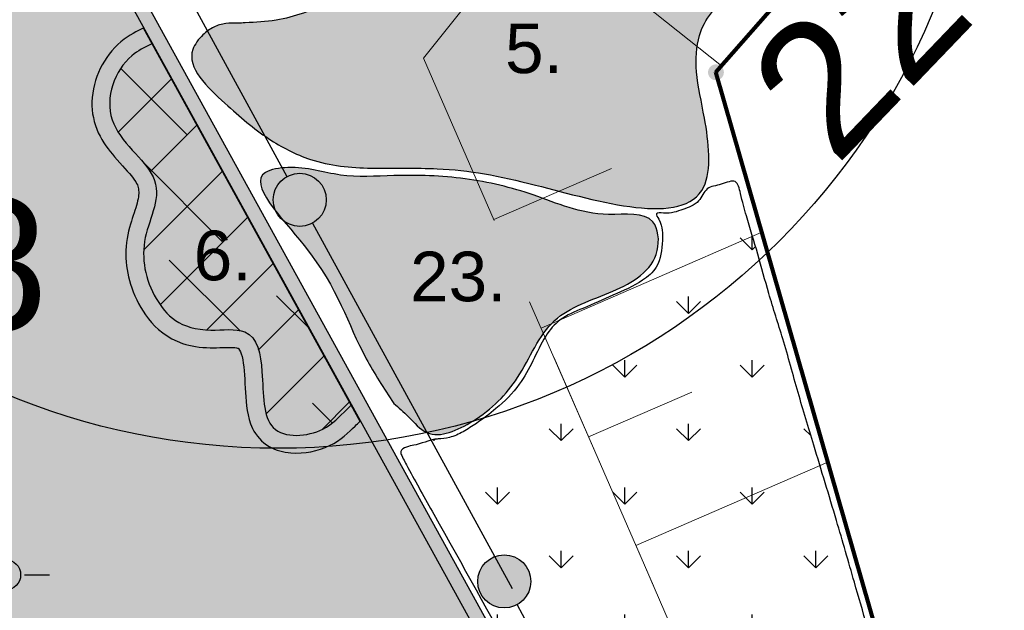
# Model space of a CAD drawing. Extents: x 5491059 to 5491327, y 5912942 to 5913063.
# Tile 21 of 49: x 5491200.55 to 5491206.11, y 5912993 to 5912996.34. Entities that reach past the tile are written whole.
import ezdxf

# ---------------------------------------------------------------- set-up
doc = ezdxf.new("R2010")
doc.units = 0
doc.linetypes.add('ACAD_ISO10W100', pattern=[18, 12, -3, 0, -3])
doc.linetypes.add('PRZER2-1', pattern=[1.5, 1, -0.5])
doc.layers.get('0').update_dxf_attribs({"linetype": 'CONTINUOUS'})
for name, color, linetype in [('AK_faszyna', 7, 'CONTINUOUS'), ('AK_mała architektura', 7, 'CONTINUOUS'), ('AK_nawierzchnie', 21, 'CONTINUOUS'), ('AK_ogordzenie', 7, 'CONTINUOUS'), ('AK_rośliny', 7, 'CONTINUOUS')]:
    doc.layers.add(name, color=color, linetype=linetype)
for name, color, linetype, lineweight in [('GSPWPN', 7, 'CONTINUOUS', 13), ('GSPWPN_O', 7, 'CONTINUOUS', 13), ('GSSWWS', 141, 'CONTINUOUS', 18), ('GSSZSN', 7, 'CONTINUOUS', 18)]:
    doc.layers.add(name, color=color, linetype=linetype, lineweight=lineweight)
doc.styles.add('Arial', font='arial.ttf')
doc.styles.get("Standard").update_dxf_attribs({"font": 'txt.shx'})
doc.linetypes.add('OGRODZENIE2', pattern='A,6.35,-2.54,[132,ltypeshp.shx,S=2.54,R=0,X=-2.54,Y=0],-2.54,25.4', length=36.83)

# ---------------------------------------------------------------- blocks, each defined once
blk = doc.blocks.new('D_GSPWPN1')
blk.add_hatch(color=0).paths.add_polyline_path([(-0.045, 0), (-0.043467, -0.011647), (-0.038971, -0.0225), (-0.03182, -0.03182), (-0.0225, -0.038971), (-0.011647, -0.043467), (0, -0.045), (0.011647, -0.043467), (0.0225, -0.038971), (0.03182, -0.03182), (0.038971, -0.0225), (0.043467, -0.011647), (0.045, 0), (0.043467, 0.011647), (0.038971, 0.0225), (0.03182, 0.03182), (0.0225, 0.038971), (0.011647, 0.043467), (0, 0.045), (-0.011647, 0.043467), (-0.0225, 0.038971), (-0.03182, 0.03182), (-0.038971, 0.0225), (-0.043467, 0.011647)])
blk = doc.blocks.new('1-flat-1')
at = {"layer": 'AK_nawierzchnie', "linetype": 'Continuous', "lineweight": -3, "true_color": 0xc7c8ca, "transparency": 33554534}
h = blk.add_hatch(color=9, dxfattribs=at)
h.dxf.hatch_style = 1
h.paths.add_polyline_path([(5491295.9612, 5913015.6875), (5491295.8796, 5913015.7342), (5491283.2886, 5913009.2468, 0.339514), (5491283.1534, 5913008.5809), (5491283.6667, 5913007.6484), (5491283.7332, 5913007.6933), (5491283.2253, 5913008.616, -0.339514), (5491283.3411, 5913009.1865)])
h.paths.add_polyline_path([(5491294.8079, 5913016.3478), (5491294.7264, 5913016.3944), (5491282.0106, 5913009.8416, 0.334526), (5491281.1458, 5913006.8458), (5491281.5065, 5913006.1922), (5491281.5731, 5913006.2371), (5491281.2158, 5913006.8845, -0.331158), (5491282.0473, 5913009.7705)])
h.paths.add_polyline_path([(5491283.7332, 5913007.6933), (5491283.6667, 5913007.6484), (5491286.7956, 5913001.9641), (5491286.8675, 5913001.9992)])
h.paths.add_polyline_path([(5491281.5731, 5913006.2371), (5491281.5065, 5913006.1922), (5491284.4667, 5913000.8296), (5491284.5387, 5913000.8647)])
at = {"layer": 'AK_nawierzchnie', "linetype": 'Continuous', "lineweight": -3, "transparency": 33554534}
h = blk.add_hatch(color=254, dxfattribs=at)
h.dxf.hatch_style = 1
h.paths.add_polyline_path([(5491295.8296, 5913015.6948), (5491294.7613, 5913016.3237), (5491283.6114, 5913010.5767), (5491284.7753, 5913010.0112)])
h.paths.add_polyline_path([(5491283.1534, 5913008.5809, -0.339514), (5491283.2886, 5913009.2468), (5491284.7753, 5913010.0112), (5491283.6114, 5913010.5767), (5491282.0473, 5913009.7705, 0.331158), (5491281.2158, 5913006.8845), (5491281.9014, 5913005.6424), (5491284.1049, 5913006.8524)])
h.paths.add_polyline_path([(5491284.1049, 5913006.8524), (5491281.9014, 5913005.6424), (5491287.5028, 5912995.4948, 0.411705), (5491288.8552, 5912995.1024), (5491289.2943, 5912995.3415, 0.416845), (5491289.6899, 5912996.7059)])
at = {"layer": 'AK_nawierzchnie', "color": 18, "linetype": 'Continuous', "lineweight": -3, "true_color": 0x000000}
for p, q in [((5491289.7643, 5912996.7366), (5491283.2253, 5913008.616)), ((5491289.6942, 5912996.698), (5491283.1534, 5913008.5809))]:
    blk.add_line(p, q, dxfattribs=at)
blk = doc.blocks.new('4')
at = {"linetype": 'Continuous', "lineweight": -3, "true_color": 0xc7c8ca, "transparency": 33554534}
h = blk.add_hatch(color=9, dxfattribs=at)
h.dxf.hatch_style = 1
edge = h.paths.add_edge_path()
edge.add_spline(control_points=[(5491201.6164, 5912994.4845), (5491201.6196, 5912994.4844), (5491201.6228, 5912994.4843), (5491201.676, 5912994.4836), (5491201.7233, 5912994.4878), (5491201.7705, 5912994.4851), (5491201.7814, 5912994.4822), (5491201.7863, 5912994.4802), (5491201.7872, 5912994.4805), (5491201.7983, 5912994.4611), (5491201.8052, 5912994.4418), (5491201.8193, 5912994.3669), (5491201.8213, 5912994.2988), (5491201.8295, 5912994.165), (5491201.8335, 5912994.0968), (5491201.8842, 5912993.9893), (5491201.9188, 5912993.9495), (5491201.9981, 5912993.9038), (5491202.0402, 5912993.8941), (5491202.1587, 5912993.8847), (5491202.2343, 5912993.9008), (5491202.3653, 5912993.9629), (5491202.4089, 5912994.0073), (5491202.453, 5912994.0508), (5491202.4614, 5912994.0588), (5491202.4709, 5912994.0677)], knot_values=[2.175183, 2.175183, 2.175183, 2.175183, 2.181361, 2.181361, 2.276103, 2.276103, 2.327031, 2.327031, 2.400263, 2.400263, 2.473495, 2.473495, 2.615523, 2.615523, 2.757551, 2.757551, 2.840503, 2.840503, 2.923456, 2.923456, 3.080851, 3.080851, 3.238246, 3.238246, 3.279735, 3.279735, 3.279735, 3.279735], degree=3, periodic=0)
edge.add_line((5491202.4709, 5912994.0677), (5491202.4207, 5912994.159))
edge.add_spline(control_points=[(5491202.4207, 5912994.159), (5491202.4101, 5912994.1479), (5491202.3581, 5912994.1002), (5491202.2659, 5912993.9902), (5491201.916, 5912993.9594), (5491201.933, 5912994.3225), (5491201.8829, 5912994.6101), (5491201.6725, 5912994.5806), (5491201.5945, 5912994.5855), (5491201.5778, 5912994.5874)], knot_values=[2.142101, 2.142101, 2.142101, 2.142101, 2.167398, 2.354185, 2.635376, 2.905196, 3.113745, 3.25687, 3.298617, 3.298617, 3.298617, 3.298617], degree=3, periodic=0)
edge.add_spline(control_points=[(5491201.5778, 5912994.5874), (5491201.44, 5912994.6036), (5491201.2792, 5912994.7765), (5491201.2111, 5912995.1066), (5491201.421, 5912995.4369), (5491200.9755, 5912995.7411), (5491201.1057, 5912996.1033), (5491201.2556, 5912996.1814), (5491201.2966, 5912996.2015)], knot_values=[0.017514, 0.017514, 0.017514, 0.017514, 0.363573, 0.810428, 1.252006, 1.635719, 2.013668, 2.142101, 2.142101, 2.142101, 2.142101], degree=3, periodic=0)
edge.add_line((5491201.2966, 5912996.2015), (5491201.2484, 5912996.2891))
edge.add_spline(control_points=[(5491201.2484, 5912996.2891), (5491201.2179, 5912996.2745), (5491201.1697, 5912996.2512), (5491201.0737, 5912996.1717), (5491201.0343, 5912996.1192), (5491200.9782, 5912996.0033), (5491200.9612, 5912995.9394), (5491200.9577, 5912995.8146), (5491200.9701, 5912995.7519), (5491201.0204, 5912995.6452), (5491201.0543, 5912995.6015), (5491201.1276, 5912995.5154), (5491201.1673, 5912995.4747), (5491201.2157, 5912995.4103), (5491201.221, 5912995.3949), (5491201.2248, 5912995.3519), (5491201.2204, 5912995.3236), (5491201.2001, 5912995.2527), (5491201.1845, 5912995.2114), (5491201.1567, 5912995.11), (5491201.1488, 5912995.0489), (5491201.1537, 5912994.9333), (5491201.1652, 5912994.8766), (5491201.2057, 5912994.7616), (5491201.2339, 5912994.705), (5491201.3215, 5912994.5917), (5491201.3853, 5912994.5378), (5491201.5146, 5912994.4944), (5491201.563, 5912994.486), (5491201.6164, 5912994.4845)], knot_values=[0.007442, 0.007442, 0.007442, 0.007442, 0.142913, 0.142913, 0.285826, 0.285826, 0.428739, 0.428739, 0.555865, 0.555865, 0.68299, 0.68299, 0.839563, 0.839563, 0.996137, 0.996137, 1.15271, 1.15271, 1.309283, 1.309283, 1.489434, 1.489434, 1.669585, 1.669585, 1.871265, 1.871265, 2.072946, 2.072946, 2.175183, 2.175183, 2.175183, 2.175183], degree=3, periodic=0)
at = {"linetype": 'Continuous', "lineweight": -3, "transparency": 33554534}
h = blk.add_hatch(color=253, dxfattribs=at)
h.dxf.hatch_style = 1
edge = h.paths.add_edge_path()
edge.add_spline(control_points=[(5491201.2966, 5912996.2015), (5491201.2556, 5912996.1814), (5491201.1057, 5912996.1033), (5491200.9755, 5912995.7411), (5491201.421, 5912995.4369), (5491201.2111, 5912995.1066), (5491201.2792, 5912994.7765), (5491201.44, 5912994.6036), (5491201.5778, 5912994.5874)], knot_values=[0.017514, 0.017514, 0.017514, 0.017514, 0.145947, 0.523896, 0.907609, 1.349187, 1.796042, 2.142101, 2.142101, 2.142101, 2.142101], degree=3, periodic=0)
edge.add_spline(control_points=[(5491201.5778, 5912994.5874), (5491201.5945, 5912994.5855), (5491201.6725, 5912994.5806), (5491201.8829, 5912994.6101), (5491201.933, 5912994.3225), (5491201.916, 5912993.9594), (5491202.2659, 5912993.9902), (5491202.3581, 5912994.1002), (5491202.4101, 5912994.1479), (5491202.4207, 5912994.159)], knot_values=[2.142101, 2.142101, 2.142101, 2.142101, 2.183848, 2.326973, 2.535522, 2.805342, 3.086533, 3.27332, 3.298617, 3.298617, 3.298617, 3.298617], degree=3, periodic=0)
edge.add_line((5491202.4207, 5912994.159), (5491201.2966, 5912996.2015))
at = {"linetype": 'Continuous', "lineweight": -3, "transparency": 33554610}
h = blk.add_hatch(dxfattribs=at)
h.set_pattern_fill('ANSI38', color=253, scale=0.09)
h.set_pattern_definition([(45, (5491201.6981, 5912995.08046), (-0.202056, 0.202056), []), (135, (5491201.6981, 5912995.08046), (-0.60617, 0.202056), [0.71437, -0.42862])])
edge = h.paths.add_edge_path()
edge.add_spline(control_points=[(5491201.2966, 5912996.2015), (5491201.2556, 5912996.1814), (5491201.1057, 5912996.1033), (5491200.9755, 5912995.7411), (5491201.421, 5912995.4369), (5491201.2111, 5912995.1066), (5491201.2792, 5912994.7765), (5491201.44, 5912994.6036), (5491201.5778, 5912994.5874)], knot_values=[0.017514, 0.017514, 0.017514, 0.017514, 0.145947, 0.523896, 0.907609, 1.349187, 1.796042, 2.142101, 2.142101, 2.142101, 2.142101], degree=3, periodic=0)
edge.add_spline(control_points=[(5491201.5778, 5912994.5874), (5491201.5945, 5912994.5855), (5491201.6725, 5912994.5806), (5491201.8829, 5912994.6101), (5491201.933, 5912994.3225), (5491201.916, 5912993.9594), (5491202.2659, 5912993.9902), (5491202.3581, 5912994.1002), (5491202.4101, 5912994.1479), (5491202.4207, 5912994.159)], knot_values=[2.142101, 2.142101, 2.142101, 2.142101, 2.183848, 2.326973, 2.535522, 2.805342, 3.086533, 3.27332, 3.298617, 3.298617, 3.298617, 3.298617], degree=3, periodic=0)
edge.add_line((5491202.4207, 5912994.159), (5491201.2966, 5912996.2015))
at = {"color": 7, "linetype": 'Continuous', "lineweight": 0}
blk.add_line((5491202.4709, 5912994.0677), (5491201.2484, 5912996.2891), dxfattribs=at)
at = {"linetype": 'Continuous', "lineweight": -3}
for points, knots in [([(5491201.2484, 5912996.2891), (5491201.2179, 5912996.2745), (5491201.1697, 5912996.2512), (5491201.0737, 5912996.1717), (5491201.0343, 5912996.1192), (5491200.9782, 5912996.0033), (5491200.9612, 5912995.9394), (5491200.9577, 5912995.8146), (5491200.9701, 5912995.7519), (5491201.0204, 5912995.6452), (5491201.0543, 5912995.6015), (5491201.1276, 5912995.5154), (5491201.1673, 5912995.4747), (5491201.2157, 5912995.4103), (5491201.221, 5912995.3949), (5491201.2248, 5912995.3519), (5491201.2204, 5912995.3236), (5491201.2001, 5912995.2527), (5491201.1845, 5912995.2114), (5491201.1567, 5912995.11), (5491201.1488, 5912995.0489), (5491201.1537, 5912994.9333), (5491201.1652, 5912994.8766), (5491201.2057, 5912994.7616), (5491201.2339, 5912994.705), (5491201.3215, 5912994.5917), (5491201.3853, 5912994.5378), (5491201.5172, 5912994.4935), (5491201.5689, 5912994.485), (5491201.676, 5912994.4836), (5491201.7233, 5912994.4878), (5491201.7705, 5912994.4851), (5491201.7814, 5912994.4822), (5491201.7863, 5912994.4802), (5491201.7872, 5912994.4805), (5491201.7983, 5912994.4611), (5491201.8052, 5912994.4418), (5491201.8193, 5912994.3669), (5491201.8213, 5912994.2988), (5491201.8295, 5912994.165), (5491201.8335, 5912994.0968), (5491201.8842, 5912993.9893), (5491201.9188, 5912993.9495), (5491201.9981, 5912993.9038), (5491202.0402, 5912993.8941), (5491202.1587, 5912993.8847), (5491202.2343, 5912993.9008), (5491202.3653, 5912993.9629), (5491202.4089, 5912994.0073), (5491202.453, 5912994.0508), (5491202.4615, 5912994.0588), (5491202.4711, 5912994.0678)], [0.007442, 0.007442, 0.007442, 0.007442, 0.142913, 0.142913, 0.285826, 0.285826, 0.428739, 0.428739, 0.555865, 0.555865, 0.68299, 0.68299, 0.839563, 0.839563, 0.996137, 0.996137, 1.15271, 1.15271, 1.309283, 1.309283, 1.489434, 1.489434, 1.669585, 1.669585, 1.871265, 1.871265, 2.072946, 2.072946, 2.181361, 2.181361, 2.276103, 2.276103, 2.327031, 2.327031, 2.400263, 2.400263, 2.473495, 2.473495, 2.615523, 2.615523, 2.757551, 2.757551, 2.840503, 2.840503, 2.923456, 2.923456, 3.080851, 3.080851, 3.238246, 3.238246, 3.279924, 3.279924, 3.279924, 3.279924]), ([(5491201.2966, 5912996.2016), (5491201.2557, 5912996.1814), (5491201.1057, 5912996.1033), (5491200.9755, 5912995.7411), (5491201.421, 5912995.4369), (5491201.2111, 5912995.1066), (5491201.2815, 5912994.7654), (5491201.4874, 5912994.5547), (5491201.8829, 5912994.6101), (5491201.933, 5912994.3225), (5491201.916, 5912993.9594), (5491202.2659, 5912993.9902), (5491202.3581, 5912994.1002), (5491202.4102, 5912994.1479), (5491202.4209, 5912994.1592)], [0.017473, 0.017473, 0.017473, 0.017473, 0.145947, 0.523896, 0.907609, 1.349187, 1.796042, 2.183848, 2.326973, 2.535522, 2.805342, 3.086533, 3.27332, 3.298765, 3.298765, 3.298765, 3.298765])]:
    blk.add_open_spline(points, degree=3, knots=knots, dxfattribs=at)
blk = doc.blocks.new('3')
blk.add_circle((5491286.5479, 5913013.7819), 4)
blk = doc.blocks.new('latarnia')
at = {"layer": 'AK_mała architektura', "color": 18, "linetype": 'Continuous', "lineweight": -3, "true_color": 0x000000}
for p, q in [((5491198.2711, 5912989.5598), (5491198.2711, 5912989.7009)), ((5491198.1646, 5912989.4533), (5491198.0236, 5912989.4533)), ((5491198.3776, 5912989.4533), (5491198.5186, 5912989.4533)), ((5491198.2711, 5912989.3469), (5491198.2711, 5912989.2058))]:
    blk.add_line(p, q, dxfattribs=at)
blk.add_circle((5491198.2711, 5912989.4533), 0.0857, dxfattribs=at)

msp = doc.modelspace()

# ---------------------------------------------------------------- hatches: boundary and pattern name
at = {"layer": 'AK_ogordzenie', "linetype": 'Continuous', "lineweight": -3, "true_color": 0x6a473c, "transparency": 33554597}
h = msp.add_hatch(color=17, dxfattribs=at)
h.dxf.hatch_style = 1
edge = h.paths.add_edge_path()
edge.add_arc((5491202.13158, 5912995.31974), 0.15, 91.75641, 451.75641)
h = msp.add_hatch(color=17, dxfattribs=at)
h.dxf.hatch_style = 1
edge = h.paths.add_edge_path()
edge.add_arc((5491203.28566, 5912993.1646), 0.15, 91.75641, 451.75641)
at = {"layer": 'AK_rośliny', "linetype": 'Continuous', "lineweight": -3, "true_color": 0x2f6339, "transparency": 33554534}
h = msp.add_hatch(dxfattribs=at)
h.set_pattern_fill('ANSI38', color=119, scale=0.09)
h.set_pattern_definition([(45, (5491200.9552, 5912991.19505), (-0.202056, 0.202056), []), (135, (5491200.9552, 5912991.19505), (-0.606167, 0.202056), [0.714375, -0.428625])])
edge = h.paths.add_edge_path()
edge.add_arc((5491196.76553, 5912997.94177), 0.13233, 153.85694, 263.85694)
edge.add_arc((5491196.9555, 5912997.71), 0.2274, 153.85694, 263.85694)
edge.add_arc((5491197.13373, 5912997.38448), 0.22565, 153.85694, 263.85694)
edge.add_arc((5491197.223, 5912997.10446), 0.12634, 153.85694, 263.85694)
edge.add_arc((5491197.3729, 5912996.89863), 0.18205, 153.85694, 263.85694)
edge.add_arc((5491197.5596, 5912996.61643), 0.22968, 153.85694, 263.85694)
edge.add_arc((5491197.68638, 5912996.31379), 0.16861, 153.85694, 263.85694)
edge.add_arc((5491197.87692, 5912996.04377), 0.23235, 153.85694, 263.85694)
edge.add_arc((5491198.03921, 5912995.72089), 0.20848, 153.85694, 263.85694)
edge.add_arc((5491198.16433, 5912995.44124), 0.16424, 153.85694, 263.85694)
edge.add_arc((5491198.30008, 5912995.2027), 0.17079, 153.85694, 263.85694)
edge.add_arc((5491198.41176, 5912994.96909), 0.14478, 153.85694, 263.85694)
edge.add_arc((5491198.5878, 5912994.73114), 0.21335, 153.85694, 263.85694)
edge.add_arc((5491198.73003, 5912994.438), 0.18387, 153.85694, 263.85694)
edge.add_arc((5491198.92058, 5912994.152), 0.23418, 153.85694, 263.85694)
edge.add_arc((5491199.03753, 5912993.84946), 0.1582, 153.85694, 263.85694)
edge.add_arc((5491199.21581, 5912993.59635), 0.21745, 153.85694, 263.85694)
edge.add_arc((5491199.36355, 5912993.29621), 0.1905, 153.85694, 263.85694)
edge.add_arc((5491199.52236, 5912993.01885), 0.19962, 153.85694, 263.85694)
edge.add_arc((5491199.66228, 5912992.74121), 0.17966, 153.85694, 263.85694)
edge.add_arc((5491199.78288, 5912992.49396), 0.15575, 153.85694, 263.85694)
edge.add_arc((5491199.97062, 5912992.23877), 0.2277, 153.85694, 263.85694)
edge.add_arc((5491200.1294, 5912991.92248), 0.20402, 153.85694, 263.85694)
edge.add_arc((5491200.26799, 5912991.64089), 0.1787, 153.85694, 263.85694)
edge.add_arc((5491200.39428, 5912991.39184), 0.16199, 153.85694, 263.85694)
edge.add_arc((5491200.55922, 5912991.14131), 0.20304, 153.85694, 263.85694)
edge.add_arc((5491200.68011, 5912990.86943), 0.15887, 153.85694, 263.85694)
edge.add_arc((5491200.8521, 5912990.61871), 0.21052, 153.85694, 263.85694)
edge.add_arc((5491200.95631, 5912990.34719), 0.14119, 153.85694, 263.85694)
edge.add_arc((5491201.05553, 5912990.1507), 0.12735, 153.85694, 263.85694)
edge.add_arc((5491201.19357, 5912989.94964), 0.16896, 153.85694, 263.85694)
edge.add_arc((5491201.38556, 5912989.67854), 0.23401, 153.85694, 263.85694)
edge.add_arc((5491201.54592, 5912989.35487), 0.20653, 153.85694, 263.85694)
edge.add_arc((5491201.63827, 5912989.09336), 0.12749, 153.85694, 263.85694)
edge.add_arc((5491201.74664, 5912988.90671), 0.13592, 153.85694, 263.85694)
edge.add_arc((5491201.85185, 5912988.71279), 0.13341, 153.85694, 263.85694)
edge.add_arc((5491201.9558, 5912988.52212), 0.13169, 153.85694, 263.85694)
edge.add_arc((5491202.09818, 5912988.31438), 0.17431, 153.85694, 263.85694)
edge.add_arc((5491202.27381, 5912988.04572), 0.21642, 153.85694, 263.85694)
edge.add_arc((5491202.39919, 5912987.75763), 0.16547, 153.85694, 263.85694)
edge.add_arc((5491202.50936, 5912987.53035), 0.14245, 153.85697, 263.85697)
edge.add_arc((5491202.63083, 5912987.32162), 0.15229, 153.85698, 263.85698)
edge.add_arc((5491202.73152, 5912987.11278), 0.13032, 153.85705, 263.85704)
edge.add_arc((5491202.94012, 5912986.87397), 0.24791, 153.85728, 263.85728)
edge.add_arc((5491203.095, 5912986.53845), 0.20207, 153.85785, 263.85785)
edge.add_arc((5491203.26438, 5912986.2438), 0.21276, 153.8594, 263.85939)
edge.add_arc((5491203.45202, 5912985.92903), 0.23436, 153.86727, 263.86727)
edge.add_arc((5491203.58798, 5912985.61709), 0.17931, 153.88336, 263.88336)
edge.add_arc((5491203.78359, 5912985.3337), 0.23906, 153.91924, 263.91924)
edge.add_arc((5491203.90992, 5912985.02211), 0.16869, 154.02578, 264.02578)
edge.add_arc((5491204.1094, 5912984.75388), 0.23916, 155.1645, 265.1645)
edge.add_arc((5491204.27484, 5912984.4338), 0.20282, 156.22116, 266.22116)
edge.add_arc((5491204.45798, 5912984.1433), 0.21536, 155.84513, 265.84513)
edge.add_arc((5491204.65989, 5912983.82827), 0.23949, 155.25895, 265.25895)
edge.add_arc((5491204.81649, 5912983.71245), 0.21496, 214.85436, 324.85436)
edge.add_arc((5491205.01475, 5912983.72609), 0.13922, 260.70748, 370.70748)
edge.add_arc((5491205.06775, 5912983.94892), 0.21405, 293.04359, 403.04359)
edge.add_arc((5491205.08169, 5912984.13152), 0.14709, 345.63088, 455.63088)
edge.add_arc((5491204.83783, 5912984.26248), 0.22994, 3.84807, 113.84807)
edge.add_arc((5491204.62027, 5912984.52993), 0.13707, 335.36277, 445.36276)
edge.add_arc((5491204.50762, 5912984.72472), 0.13673, 334.82143, 444.82143)
edge.add_arc((5491204.33106, 5912984.95224), 0.20983, 334.19275, 444.19274)
edge.add_arc((5491204.20842, 5912985.23056), 0.15981, 334.19275, 444.19275)
edge.add_arc((5491204.04231, 5912985.4777), 0.20247, 334.19275, 444.19275)
edge.add_arc((5491203.94596, 5912985.73563), 0.12979, 334.19275, 444.19274)
edge.add_arc((5491203.80322, 5912985.94012), 0.17314, 334.19275, 444.19274)
edge.add_arc((5491203.67882, 5912986.181), 0.15764, 334.19275, 444.19275)
edge.add_arc((5491203.55543, 5912986.40521), 0.15478, 334.19275, 444.19275)
edge.add_arc((5491203.35668, 5912986.66288), 0.23816, 334.19275, 444.19275)
edge.add_arc((5491203.22747, 5912986.97395), 0.17029, 334.19274, 444.19275)
edge.add_arc((5491203.09711, 5912987.21474), 0.16395, 334.19275, 444.19275)
edge.add_arc((5491202.89929, 5912987.48153), 0.23816, 334.19275, 444.19275)
edge.add_arc((5491202.79591, 5912987.78011), 0.1416, 334.19275, 444.19275)
edge.add_arc((5491202.59692, 5912988.02414), 0.23696, 334.19275, 444.19275)
edge.add_arc((5491202.46867, 5912988.33349), 0.16909, 334.19275, 444.19275)
edge.add_arc((5491202.37128, 5912988.55708), 0.12718, 334.19275, 444.19275)
edge.add_arc((5491202.20591, 5912988.7698), 0.19798, 334.19275, 444.19275)
edge.add_arc((5491202.02759, 5912989.06269), 0.22033, 334.19275, 444.19275)
edge.add_arc((5491201.89394, 5912989.3573), 0.17322, 334.19275, 444.19274)
edge.add_arc((5491201.78772, 5912989.58947), 0.13745, 334.19275, 444.19275)
edge.add_arc((5491201.62711, 5912989.81061), 0.19386, 334.19275, 444.19275)
edge.add_arc((5491201.42845, 5912990.10902), 0.24245, 334.19275, 444.19275)
edge.add_arc((5491201.28912, 5912990.42946), 0.18202, 334.19275, 444.19275)
edge.add_arc((5491201.13173, 5912990.69557), 0.19529, 334.19275, 444.19274)
edge.add_arc((5491200.96359, 5912990.98071), 0.20871, 334.19275, 444.19275)
edge.add_arc((5491200.82445, 5912991.26585), 0.17801, 334.19275, 444.19275)
edge.add_arc((5491200.68982, 5912991.51676), 0.16955, 334.19275, 444.19275)
edge.add_arc((5491200.57051, 5912991.75144), 0.15159, 334.19275, 444.19275)
edge.add_arc((5491200.41725, 5912991.98378), 0.18727, 334.19275, 444.19275)
edge.add_arc((5491200.307, 5912992.23257), 0.14351, 334.19275, 444.19275)
edge.add_arc((5491200.10033, 5912992.48231), 0.2457, 334.19275, 444.19275)
edge.add_arc((5491199.91879, 5912992.82656), 0.22926, 334.19264, 444.19263)
edge.add_arc((5491199.73302, 5912993.1557), 0.23212, 334.19235, 444.19235)
edge.add_arc((5491199.58054, 5912993.47172), 0.19547, 334.19151, 444.19151)
edge.add_arc((5491199.41405, 5912993.75628), 0.20691, 334.1879, 444.1879)
edge.add_arc((5491199.24891, 5912994.05221), 0.20675, 334.17055, 444.17055)
edge.add_arc((5491199.08662, 5912994.34672), 0.20368, 334.14284, 444.14284)
edge.add_arc((5491198.89336, 5912994.65363), 0.23811, 334.02156, 444.02156)
edge.add_arc((5491198.73665, 5912994.97997), 0.20239, 333.74777, 443.74777)
edge.add_arc((5491198.54676, 5912995.28874), 0.23767, 333.08526, 443.08526)
edge.add_arc((5491198.45056, 5912995.59184), 0.14174, 331.71534, 441.71534)
edge.add_arc((5491198.29407, 5912995.83901), 0.2067, 328.85439, 438.85439)
edge.add_arc((5491198.16819, 5912996.15284), 0.19957, 326.19719, 436.19719)
edge.add_arc((5491198.08319, 5912996.44512), 0.16518, 323.40536, 433.40536)
edge.add_arc((5491197.97772, 5912996.76209), 0.22017, 313.89176, 423.89177)
edge.add_arc((5491197.97884, 5912997.08318), 0.15619, 307.8187, 417.8187)
edge.add_arc((5491197.9546, 5912997.41908), 0.23028, 297.80611, 407.80611)
edge.add_arc((5491198.03162, 5912997.80776), 0.23148, 289.60023, 399.60023)
edge.add_arc((5491198.17631, 5912998.08133), 0.13044, 284.96087, 394.96087)
edge.add_arc((5491198.23631, 5912998.35104), 0.20053, 283.52419, 393.52419)
edge.add_arc((5491198.3115, 5912998.66656), 0.22448, 294.18887, 404.18887)
edge.add_arc((5491198.3451, 5912998.74157), 0.15119, 32.60054, 142.60054)
edge.add_arc((5491198.12152, 5912998.65007), 0.21052, 60.55839, 170.55839)
edge.add_arc((5491197.83673, 5912998.53229), 0.17072, 63.14467, 173.14467)
edge.add_arc((5491197.59517, 5912998.41021), 0.15964, 63.16728, 173.16728)
edge.add_arc((5491197.36199, 5912998.27948), 0.16731, 63.49518, 173.49518)
edge.add_arc((5491197.13506, 5912998.17658), 0.13613, 63.52147, 173.52147)
edge.add_arc((5491196.89044, 5912997.9724), 0.24527, 63.5216, 173.5216)
at = {"layer": 'AK_rośliny', "linetype": 'OGRODZENIE2', "lineweight": -3, "true_color": 0xb0946f, "transparency": 33554534}
h = msp.add_hatch(color=33, dxfattribs=at)
h.dxf.hatch_style = 1
edge = h.paths.add_edge_path()
edge.add_spline(control_points=[(5491201.82424, 5912996.3197), (5491201.88275, 5912996.32255), (5491202.04839, 5912996.33063), (5491202.28799, 5912996.42409), (5491202.53868, 5912996.54125), (5491202.64173, 5912996.74505), (5491202.66316, 5912996.87647), (5491202.659, 5912996.99889), (5491202.77954, 5912997.00591), (5491202.89845, 5912997.02864), (5491203.10784, 5912997.04462), (5491203.36324, 5912997.00308), (5491203.6843, 5912997.00809), (5491203.95826, 5912996.95427), (5491204.22305, 5912996.93668), (5491204.42544, 5912996.85369), (5491204.56442, 5912996.7629), (5491204.70397, 5912996.62477), (5491204.51592, 5912996.45523), (5491204.37147, 5912996.29268), (5491204.36227, 5912996.01773), (5491204.42818, 5912995.75514), (5491204.49808, 5912995.09903), (5491203.52959, 5912995.40269), (5491202.97999, 5912995.5086), (5491202.54303, 5912995.49123), (5491202.21423, 5912995.51885), (5491201.92983, 5912995.67042), (5491201.71702, 5912995.85578), (5491201.45939, 5912996.09697), (5491201.57808, 5912996.2492), (5491201.64332, 5912996.298), (5491201.71287, 5912996.31985), (5491201.7732, 5912996.31576), (5491201.80978, 5912996.31858), (5491201.82424, 5912996.3197)], knot_values=[0, 0, 0, 0, 0.1747367, 0.4946733, 0.7691878, 0.974002, 1.1423209, 1.1808445, 1.3146208, 1.398847, 1.5722211, 1.9253544, 2.1784838, 2.5303499, 2.7599224, 2.972769, 3.1663188, 3.2898458, 3.4629133, 3.7657249, 3.9710987, 4.2367097, 4.6260646, 5.5750787, 6.1369352, 6.5087816, 6.8565729, 7.1204101, 7.4384159, 7.7910415, 7.8910399, 7.9666741, 8.0367355, 8.1032976, 8.1467875, 8.1467875, 8.1467875, 8.1467875], degree=3, periodic=0)
at = {"layer": 'AK_rośliny', "linetype": 'OGRODZENIE2', "lineweight": -3, "true_color": 0xe5c3d9, "transparency": 33554534}
h = msp.add_hatch(color=254, dxfattribs=at)
h.dxf.hatch_style = 1
edge = h.paths.add_edge_path()
edge.add_spline(control_points=[(5491202.66182, 5912994.17035), (5491202.60636, 5912994.25536), (5491202.41461, 5912994.54929), (5491202.32949, 5912994.93023), (5491201.78269, 5912995.46152), (5491202.13535, 5912995.52041), (5491202.35617, 5912995.44011), (5491202.69837, 5912995.4628), (5491203.062, 5912995.45353), (5491203.47198, 5912995.35422), (5491203.78282, 5912995.20623), (5491204.145, 5912995.26434), (5491204.17543, 5912994.94744), (5491203.88902, 5912994.78272), (5491203.52872, 5912994.6817), (5491203.38372, 5912994.30283), (5491203.15772, 5912994.07978), (5491202.87272, 5912993.94815), (5491202.75157, 5912994.09276), (5491202.68965, 5912994.14629), (5491202.66182, 5912994.17035)], knot_values=[0, 0, 0, 0, 0.2962474, 1.0243144, 1.4916025, 1.6218262, 1.9214648, 2.2216496, 2.6246077, 3.020304, 3.4579533, 3.7122281, 3.8764056, 4.2162032, 4.5841119, 4.9668706, 5.3203711, 5.5872534, 5.7245043, 5.8365385, 5.8365385, 5.8365385, 5.8365385], degree=3, periodic=0)
at = {"layer": 'AK_rośliny', "linetype": 'Continuous', "lineweight": -3, "true_color": 0x136734, "transparency": 33554534}
h = msp.add_hatch(dxfattribs=at)
h.set_pattern_fill('GRASS', color=116, scale=0.02)
h.set_pattern_definition([(90, (5491205.04357, 5912991.08588), (-0.35921, 0.35921), [0.09525, -0.62317]), (45, (5491205.04357, 5912991.0859), (-0.35921, 0.35921), [0.09525, -0.41275]), (135, (5491205.04357, 5912991.0859), (-0.35921, -0.35921), [0.09525, -0.41275])])
edge = h.paths.add_edge_path()
edge.add_spline(control_points=[(5491202.9125, 5912993.96923), (5491202.93383, 5912993.971), (5491202.98347, 5912993.97512), (5491203.05619, 5912994.00939), (5491203.14283, 5912994.06591), (5491203.25456, 5912994.14855), (5491203.36941, 5912994.26387), (5491203.44944, 5912994.41164), (5491203.50832, 5912994.54275), (5491203.59949, 5912994.65607), (5491203.7435, 5912994.71064), (5491203.89877, 5912994.7825), (5491204.04648, 5912994.84358), (5491204.16576, 5912994.94404), (5491204.17844, 5912995.08421), (5491204.18166, 5912995.17489), (5491204.13153, 5912995.25056), (5491204.2209, 5912995.23854), (5491204.28505, 5912995.26327), (5491204.38887, 5912995.2975), (5491204.42166, 5912995.39622), (5491204.50752, 5912995.39995), (5491204.59849, 5912995.44685), (5491204.62399, 5912995.32887), (5491204.65781, 5912995.20407), (5491204.71846, 5912995.01066), (5491204.77922, 5912994.77898), (5491204.86418, 5912994.52041), (5491204.94145, 5912994.23301), (5491205.04437, 5912993.89135), (5491205.1535, 5912993.5352), (5491205.27523, 5912993.10971), (5491205.40665, 5912992.65726), (5491205.50909, 5912992.31005), (5491205.55746, 5912992.08478), (5491205.64164, 5912991.96532), (5491205.7967, 5912991.7354), (5491205.97282, 5912991.42453), (5491206.20816, 5912991.05926), (5491206.44593, 5912990.66922), (5491206.76942, 5912990.1628), (5491207.08371, 5912989.67998), (5491207.27776, 5912989.30864), (5491207.39279, 5912989.15471), (5491207.38404, 5912989.07934), (5491207.34046, 5912989.03089), (5491207.28749, 5912989.00018), (5491207.21074, 5912988.99341), (5491207.16707, 5912988.89035), (5491207.15276, 5912988.76332), (5491207.14584, 5912988.59821), (5491207.13121, 5912988.42253), (5491207.12138, 5912988.26186), (5491207.09654, 5912988.13148), (5491207.06368, 5912988.00629), (5491206.99634, 5912987.88193), (5491206.8961, 5912987.73001), (5491206.8128, 5912987.55199), (5491206.70413, 5912987.39484), (5491206.63247, 5912987.25326), (5491206.61993, 5912987.11907), (5491206.66357, 5912987.01098), (5491206.6954, 5912986.93039), (5491206.74911, 5912986.86514), (5491206.71757, 5912986.79547), (5491206.64631, 5912986.7249), (5491206.56556, 5912986.8853), (5491206.45797, 5912987.05094), (5491206.2531, 5912987.43796), (5491205.9428, 5912987.99098), (5491205.54092, 5912988.69309), (5491205.14182, 5912989.4613), (5491204.7509, 5912990.16004), (5491204.36658, 5912990.86256), (5491203.91447, 5912991.70078), (5491203.40959, 5912992.60168), (5491203.00203, 5912993.34423), (5491202.77511, 5912993.74483), (5491202.71547, 5912993.85704), (5491202.69434, 5912993.90538), (5491202.73643, 5912993.92698), (5491202.77687, 5912993.93367), (5491202.82932, 5912993.94736), (5491202.86965, 5912993.96395), (5491202.90041, 5912993.9684), (5491202.90907, 5912993.96899), (5491202.9125, 5912993.96923)], knot_values=[0, 0, 0, 0, 0.063817, 0.1485344, 0.2368336, 0.3747953, 0.5651105, 0.7188794, 0.8754187, 0.9978298, 1.1417065, 1.3269923, 1.5140817, 1.6217833, 1.7747498, 1.8968978, 1.9310779, 1.9698861, 2.0820541, 2.183027, 2.2669108, 2.3501634, 2.4303814, 2.5025864, 2.6332729, 2.8595766, 3.0899203, 3.3583292, 3.6735754, 3.9832313, 4.4285689, 4.7910765, 5.3109725, 5.8413238, 5.8791053, 5.9989215, 6.2698963, 6.718126, 7.0665038, 7.5742892, 8.0876749, 8.8714537, 9.2923731, 9.3591872, 9.4309211, 9.4980343, 9.5480652, 9.61331, 9.7120898, 9.8401104, 10.0097149, 10.2025306, 10.3708129, 10.4914337, 10.6004306, 10.7575366, 10.9123288, 11.1468329, 11.344392, 11.485221, 11.6191256, 11.7327652, 11.8285856, 11.8843045, 11.9660482, 12.0402579, 12.1082641, 12.3890063, 12.7246103, 13.3744958, 14.3178118, 15.1400281, 15.9740832, 16.7190165, 17.5421482, 18.8329571, 19.8070514, 20.1082412, 20.1854918, 20.2080233, 20.2488425, 20.2930532, 20.3411426, 20.4079897, 20.423755, 20.4340532, 20.4340532, 20.4340532, 20.4340532], degree=3, periodic=0)

# ---------------------------------------------------------------- linework, layer by layer
at = {"color": 251, "linetype": 'Continuous', "lineweight": 0, "true_color": 0x636466}
for p, q in [((5491204.48, 5912996.04, -0.02), (5491206.02, 5912997.8, -0.02)), ((5491204.48, 5912996.04, -0.02), (5491205.94861, 5912997.71841, -0.02)), ((5491205.61, 5912992.1, -0.02), (5491204.48, 5912996.04, -0.02)), ((5491205.61, 5912992.1, -0.02), (5491204.48, 5912996.04, -0.02)), ((5491204.12723, 5912993.13969, -0.02), (5491203.56647, 5912994.42801, -0.02))]:
    msp.add_line(p, q, dxfattribs=at)
at = {"layer": 'AK_faszyna', "color": 39, "linetype": 'ACAD_ISO10W100', "lineweight": 80, "true_color": 0x5a3624, "transparency": 33554559}
for p, q in [((5491204.48, 5912996.04, -0.02), (5491206.02, 5912997.8, -0.02)), ((5491205.61, 5912992.1, -0.02), (5491204.48, 5912996.04, -0.02))]:
    msp.add_line(p, q, dxfattribs=at)
at = {"layer": 'AK_ogordzenie', "linetype": 'Continuous', "lineweight": -3}
for p, q in [((5491201.00565, 5912997.38245, -0.02), (5491202.05971, 5912995.4514, -0.02)), ((5491202.20345, 5912995.18808, -0.02), (5491203.32938, 5912993.12536, -0.02)), ((5491203.35753, 5912993.03294, -0.02), (5491204.41159, 5912991.10189, -0.02))]:
    msp.add_line(p, q, dxfattribs=at)
for centre in [(5491202.13158, 5912995.31974, -0.02), (5491203.28566, 5912993.1646, -0.02)]:
    msp.add_circle(centre, 0.15, dxfattribs=at)
at = {"layer": 'AK_rośliny', "linetype": 'Continuous', "lineweight": -3}
for points in [[(5491201.82424, 5912996.3197, -0.02), (5491201.99833, 5912996.33475, -0.02), (5491202.30251, 5912996.43393, -0.02), (5491202.53624, 5912996.57789, -0.02), (5491202.6355, 5912996.75705, -0.02), (5491202.66112, 5912996.92341, -0.02), (5491202.66432, 5912996.9618, -0.02), (5491202.78919, 5912997.00978, -0.02), (5491202.87244, 5912997.02258, -0.02), (5491203.04534, 5912997.03538, -0.02), (5491203.39754, 5912997.00978, -0.02), (5491203.65049, 5912997.00019, -0.02), (5491203.9995, 5912996.9554, -0.02), (5491204.22683, 5912996.92341, -0.02), (5491204.42534, 5912996.84662, -0.02), (5491204.58544, 5912996.73785, -0.02), (5491204.65908, 5912996.63868, -0.02), (5491204.56302, 5912996.49471, -0.02), (5491204.38692, 5912996.24837, -0.02), (5491204.37091, 5912996.04363, -0.02), (5491204.41514, 5912995.78172, -0.02), (5491204.41102, 5912995.39239, -0.02), (5491203.46207, 5912995.40283, -0.02), (5491202.90794, 5912995.49569, -0.02), (5491202.5361, 5912995.4989, -0.02), (5491202.19178, 5912995.5479, -0.02), (5491201.95576, 5912995.66581, -0.02), (5491201.70883, 5912995.8662, -0.02), (5491201.5285, 5912996.16923, -0.02), (5491201.58588, 5912996.25113, -0.02), (5491201.64724, 5912996.29535, -0.02), (5491201.71428, 5912996.31569, -0.02), (5491201.78083, 5912996.31718, -0.02), (5491201.82424, 5912996.3197, -0.02)], [(5491202.66182, 5912994.17035, -0.02), (5491202.5066, 5912994.42268, -0.02), (5491202.15699, 5912995.06132, -0.02), (5491201.93805, 5912995.47414, -0.02), (5491202.06518, 5912995.50236, -0.02), (5491202.36181, 5912995.46002, -0.02), (5491202.66197, 5912995.4565, -0.02), (5491203.06455, 5912995.43885, -0.02), (5491203.44946, 5912995.34712, -0.02), (5491203.87322, 5912995.23774, -0.02), (5491204.12395, 5912995.19539, -0.02), (5491204.14867, 5912995.03309, -0.02), (5491203.89794, 5912994.80374, -0.02), (5491203.56953, 5912994.63791, -0.02), (5491203.36118, 5912994.31682, -0.02), (5491203.10781, 5912994.07031, -0.02), (5491202.84889, 5912994.00563, -0.02), (5491202.74462, 5912994.09488, -0.02), (5491202.66182, 5912994.17035, -0.02)], [(5491202.9125, 5912993.96923, -0.02), (5491202.97574, 5912993.97775, -0.02), (5491203.05391, 5912994.01041, -0.02), (5491203.12863, 5912994.05746, -0.02), (5491203.23878, 5912994.14053, -0.02), (5491203.36987, 5912994.2785, -0.02), (5491203.44718, 5912994.41142, -0.02), (5491203.51995, 5912994.55002, -0.02), (5491203.60068, 5912994.64204, -0.02), (5491203.72916, 5912994.70679, -0.02), (5491203.89887, 5912994.78115, -0.02), (5491204.06601, 5912994.86522, -0.02), (5491204.14332, 5912994.9402, -0.02), (5491204.17753, 5912995.08929, -0.02), (5491204.15706, 5912995.20971, -0.02), (5491204.14455, 5912995.24152, -0.02), (5491204.18321, 5912995.24493, -0.02), (5491204.2935, 5912995.26538, -0.02), (5491204.38231, 5912995.31342, -0.02), (5491204.4312, 5912995.38158, -0.02), (5491204.51022, 5912995.40779, -0.02), (5491204.58909, 5912995.42245, -0.02), (5491204.61843, 5912995.35648, -0.02), (5491204.65145, 5912995.23003, -0.02), (5491204.71586, 5912995.01309, -0.02), (5491204.77822, 5912994.79135, -0.02), (5491204.85709, 5912994.53479, -0.02), (5491204.94347, 5912994.23161, -0.02), (5491205.03151, 5912993.93473, -0.02), (5491205.16012, 5912993.50837, -0.02), (5491205.261, 5912993.16018, -0.02), (5491205.40597, 5912992.6609, -0.02), (5491205.54366, 5912992.14874, -0.02), (5491205.55283, 5912992.11209, -0.02), (5491205.61152, 5912992.00763, -0.02), (5491205.76192, 5912991.78222, -0.02), (5491205.99319, 5912991.39827, -0.02), (5491206.17844, 5912991.10322, -0.02), (5491206.44637, 5912990.67188, -0.02), (5491206.72171, 5912990.23857, -0.02), (5491207.13463, 5912989.57238, -0.02), (5491207.35105, 5912989.21137, -0.02), (5491207.38378, 5912989.15312, -0.02), (5491207.37687, 5912989.08172, -0.02), (5491207.33422, 5912989.0299, -0.02), (5491207.29043, 5912989.00571, -0.02), (5491207.22819, 5912988.98614, -0.02), (5491207.17632, 5912988.90207, -0.02), (5491207.15547, 5912988.77576, -0.02), (5491207.1451, 5912988.60647, -0.02), (5491207.13127, 5912988.41415, -0.02), (5491207.11629, 5912988.24654, -0.02), (5491207.09439, 5912988.12792, -0.02), (5491207.06442, 5912988.02312, -0.02), (5491206.99411, 5912987.88263, -0.02), (5491206.91328, 5912987.75062, -0.02), (5491206.80148, 5912987.54448, -0.02), (5491206.69775, 5912987.37634, -0.02), (5491206.64004, 5912987.24788, -0.02), (5491206.63082, 5912987.11429, -0.02), (5491206.6654, 5912987.00604, -0.02), (5491206.70689, 5912986.91967, -0.02), (5491206.73455, 5912986.8713, -0.02), (5491206.7092, 5912986.79359, -0.02), (5491206.64927, 5912986.74983, -0.02), (5491206.60662, 5912986.8028, -0.02), (5491206.46601, 5912987.04579, -0.02), (5491206.30405, 5912987.33973, -0.02), (5491205.98855, 5912987.9079, -0.02), (5491205.52725, 5912988.73073, -0.02), (5491205.13985, 5912989.45596, -0.02), (5491204.73763, 5912990.18662, -0.02), (5491204.37975, 5912990.83995, -0.02), (5491203.98671, 5912991.56319, -0.02), (5491203.36124, 5912992.69234, -0.02), (5491202.88849, 5912993.54402, -0.02), (5491202.7421, 5912993.80724, -0.02), (5491202.70724, 5912993.87618, -0.02), (5491202.70143, 5912993.89795, -0.02), (5491202.73339, 5912993.92335, -0.02), (5491202.77624, 5912993.93423, -0.02), (5491202.82272, 5912993.94657, -0.02), (5491202.88663, 5912993.96616, -0.02), (5491202.90223, 5912993.96842, -0.02), (5491202.9125, 5912993.96923, -0.02)]]:
    msp.add_spline(points, degree=3, dxfattribs=at)
at = {"layer": 'GSSWWS', "color": 252, "linetype": 'Continuous', "lineweight": 18, "true_color": 0x939598, "elevation": 10.06}
msp.add_lwpolyline([(5491207.66, 5912988.8), (5491209.36, 5912988.05), (5491214.92, 5912987.7), (5491218.27, 5912986.6), (5491227.48, 5912987.34), (5491229.29, 5912988.44), (5491229.81, 5912991.17), (5491228.58, 5912993.41), (5491223.98, 5912998.65), (5491221.52, 5913001.15), (5491216.98, 5913002.52), (5491211.32, 5913000.97), (5491206.02, 5912997.8), (5491204.48, 5912996.04), (5491205.61, 5912992.1)], close=True, dxfattribs=at)
at = {"layer": 'GSSZSN', "color": 251, "linetype": 'PRZER2-1', "lineweight": 18, "true_color": 0x636466, "elevation": 10.06}
for points in [[(5491207.31, 5912987.84), (5491209.07, 5912986.94), (5491214.73, 5912986.69), (5491217.75, 5912985.25), (5491227.94, 5912985.72), (5491231.16, 5912987.34), (5491231.59, 5912990.97), (5491230.24, 5912993.96), (5491224.86, 5912998.84), (5491222.76, 5913002.47), (5491217.03, 5913003.7), (5491211.32, 5913002.67), (5491204.91, 5912998.73), (5491202.83, 5912996.12), (5491204.78, 5912991.64)], [(5491207.66, 5912988.8), (5491209.36, 5912988.05), (5491214.92, 5912987.7), (5491218.27, 5912986.6), (5491227.48, 5912987.34), (5491229.29, 5912988.44), (5491229.81, 5912991.17), (5491228.58, 5912993.41), (5491223.98, 5912998.65), (5491221.52, 5913001.15), (5491216.98, 5913002.52), (5491211.32, 5913000.97), (5491206.02, 5912997.8), (5491204.48, 5912996.04), (5491205.61, 5912992.1)]]:
    msp.add_lwpolyline(points, close=True, dxfattribs=at)
at = {"layer": 'GSSZSN', "color": 251, "linetype": 'Continuous', "lineweight": 18, "true_color": 0x636466, "elevation": 10.06}
for points in [[(5491204.51211, 5912996.07669), (5491203.46226, 5912996.91336)], [(5491203.22673, 5912995.20853), (5491203.88982, 5912995.49715)], [(5491203.49394, 5912994.59465), (5491204.73909, 5912995.13663)], [(5491203.76114, 5912993.98077), (5491204.3432, 5912994.23412)], [(5491204.02834, 5912993.36688), (5491205.11145, 5912993.83832)]]:
    msp.add_lwpolyline(points, dxfattribs=at)

# ---------------------------------------------------------------- block references
at = {"layer": 'AK_mała architektura', "color": 18, "linetype": 'Continuous', "lineweight": -3, "true_color": 0x000000}
msp.add_blockref('latarnia', (2.20031, 3.74873, -0.02), dxfattribs=at)
at = {"layer": 'AK_nawierzchnie', "color": 18, "true_color": 0x000000}
msp.add_blockref('1-flat-1', (-82.82151, -10.61609, -0.02), dxfattribs=at)
at = {"layer": 'AK_rośliny', "linetype": 'Continuous', "lineweight": 140}
msp.add_blockref('3', (-84.53849, -15.86538, -0.02), dxfattribs=at)
at = {"layer": 'AK_rośliny', "linetype": 'Continuous', "lineweight": -3}
msp.add_blockref('4', (0, 0, -0.02), dxfattribs=at)
at = {"layer": 'GSPWPN', "color": 252, "linetype": 'Continuous', "lineweight": 13, "true_color": 0x939598}
for p in [(5491202.83, 5912996.12, 10.08), (5491204.48, 5912996.04, 10.08)]:
    msp.add_blockref('D_GSPWPN1', p, dxfattribs=at)

# ---------------------------------------------------------------- texts
at = {"layer": 'AK_rośliny', "linetype": 'Continuous', "lineweight": -3, "char_height": 0.28, "attachment_point": 1}
for s, insert in [('{\\fArial|b0|i0|c238|p34;5.}', (5491203.28993, 5912996.31539, -0.02)), ('{\\fArial|b0|i0|c238|p34;6.}', (5491201.53345, 5912995.14541, -0.02)), ('{\\fArial|b0|i0|c238|p34;23. }', (5491202.75417, 5912995.02701, -0.02))]:
    msp.add_mtext_dynamic_manual_height_columns(s, width=1.6045325, gutter_width=1.18226, heights=[0], dxfattribs=dict(at, insert=insert))
at = {"layer": 'GSPWPN_O', "color": 251, "linetype": 'Continuous', "lineweight": 0, "true_color": 0x636466, "style": 'Arial'}
msp.add_text('22.7', height=0.75, rotation=46.21256, dxfattribs=at).set_placement((5491205.15638, 5912995.50468))
msp.add_text('23.8', height=0.75, dxfattribs=at).set_placement((5491198.6726, 5912994.581))

doc.saveas('drawing.dxf')
